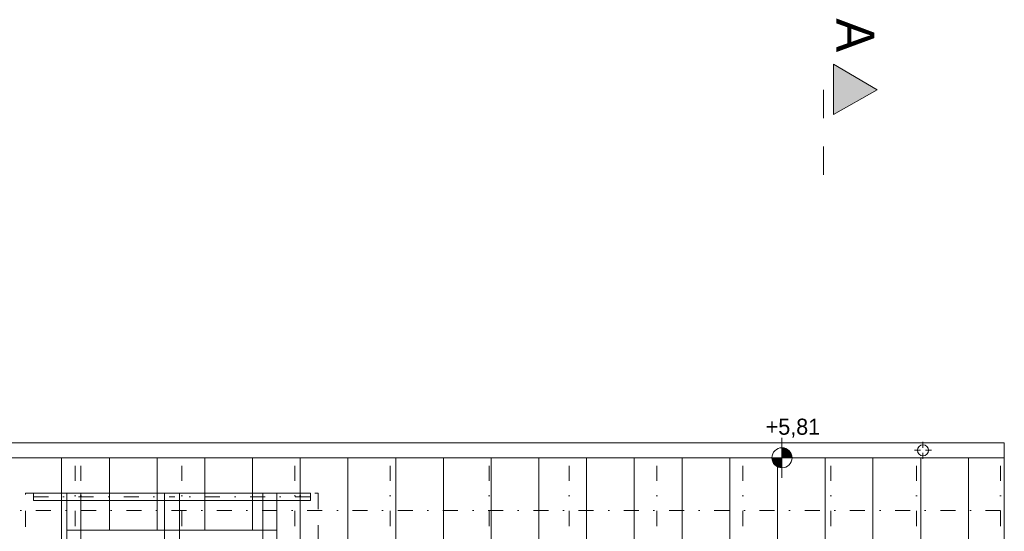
# Model space of a CAD drawing. Extents: x -438200 to -357500, y 15000 to 163871.
# Tile 148 of 148: x -424125 to -414325, y 158773 to 163871. Entities that reach past the tile are written whole.
import ezdxf

# ---------------------------------------------------------------- set-up
doc = ezdxf.new("R2010")
doc.units = 0
doc.header["$MEASUREMENT"] = 0
for name, pattern in [('Dashed', [564.444447, 282.222223, -282.222223]), ('Dot & Dashed', [450, 150, -150, 0, -150]), ('Przerywana', [320, 160, -160])]:
    doc.linetypes.add(name, pattern=pattern)
doc.layers.add('#podkład', color=252, linetype='Continuous')
doc.layers.add('INWENT RZĘDNE', color=252, linetype='Continuous')
for name, color, linetype, lineweight in [('Arch dachowki_Nr_Pióra__81', 252, 'Continuous', 9), ('INWENT DACH_Nr_Pióra__21', 252, 'Continuous', 9), ('INWENT KONST. DREWNIANA_Nr_Pióra__2', 252, 'Continuous', 13), ('INWENT KONST. DREWNIANA_Nr_Pióra__21', 252, 'Continuous', 9), ('INWENT OPISY_Nr_Pióra__21', 252, 'Continuous', 9), ('INWENT OPISY_Nr_Pióra__41', 252, 'Continuous', 15), ('INWENT RURY SPUSTOWE_Nr_Pióra__21', 252, 'Continuous', 9), ('INWENT RZĘDNE_Nr_Pióra__21', 252, 'Continuous', 9)]:
    doc.layers.add(name, color=color, linetype=linetype, lineweight=lineweight)
doc.styles.add('GENERATED_STYLE_2', font='txt')
doc.styles.add('GENERATED_STYLE_5', font='txt')

# ---------------------------------------------------------------- blocks, each defined once
blk = doc.blocks.new('Koty wysokościowe_41', base_point=(-416537.7, 142453.8))
at = {"layer": 'INWENT RZĘDNE_Nr_Pióra__21', "linetype": 'Continuous'}
for points in [[(-416537.7, 142453.8), (-416437.7, 142453.8), (-416445.3, 142492.1), (-416467, 142524.5), (-416499.4, 142546.2), (-416537.7, 142553.8)], [(-416537.7, 142453.8), (-416637.7, 142453.8), (-416630.1, 142415.6), (-416608.4, 142383.1), (-416576, 142361.4), (-416537.7, 142353.8)]]:
    blk.add_hatch(color=256, dxfattribs=at).paths.add_polyline_path(points, flags=0)
for p, q in [((-416537.7, 142253.8), (-416537.7, 142653.8)), ((-416737.7, 142453.8), (-416337.7, 142453.8))]:
    blk.add_line(p, q, dxfattribs=at)
blk.add_circle((-416537.7, 142453.8), 100, dxfattribs=at)
at = {"layer": 'INWENT RZĘDNE_Nr_Pióra__21', "insert": (-416699.5, 142653.8), "char_height": 160, "attachment_point": 7, "style": 'GENERATED_STYLE_2'}
blk.add_mtext('{+5,81}', dxfattribs=at)
blk = doc.blocks.new('poddasze nieuż.')
at = {"layer": 'INWENT OPISY_Nr_Pióra__21', "linetype": 'Continuous'}
blk.add_hatch(color=252, dxfattribs=at).paths.add_polyline_path([(-415588.7, 124171.7), (-416024.9, 123927.4), (-416024.9, 124427.4)], flags=0)
at = {"layer": 'Arch dachowki_Nr_Pióra__81', "color": 252, "linetype": 'Continuous'}
for p, q in [((-423707.4, 118434.3), (-423707.4, 120505.5)), ((-423232.4, 119784.3), (-423232.4, 120505.5)), ((-422757.4, 119784.3), (-422757.4, 120505.5)), ((-422282.4, 119784.3), (-422282.4, 120505.5)), ((-421807.4, 119784.3), (-421807.4, 120505.5)), ((-421332.4, 118434.3), (-421332.4, 120505.5)), ((-420857.4, 118434.3), (-420857.4, 120505.5)), ((-420382.4, 118434.3), (-420382.4, 120505.5)), ((-419907.4, 118434.3), (-419907.4, 120505.5)), ((-419432.4, 118434.3), (-419432.4, 120505.5)), ((-418957.4, 118434.3), (-418957.4, 120505.5)), ((-418482.4, 119449.3), (-418482.4, 120505.5)), ((-418007.4, 119449.3), (-418007.4, 120505.5)), ((-417532.4, 119449.3), (-417532.4, 120505.5)), ((-417057.4, 119449.3), (-417057.4, 120505.5)), ((-416582.4, 118434.3), (-416582.4, 120505.5)), ((-416107.4, 118434.3), (-416107.4, 120505.5)), ((-415632.4, 118434.3), (-415632.4, 120505.5)), ((-415157.4, 118434.3), (-415157.4, 120505.5)), ((-414682.4, 118434.3), (-414682.4, 120505.5))]:
    blk.add_line(p, q, dxfattribs=at)
at = {"layer": 'INWENT DACH_Nr_Pióra__21', "color": 252, "linetype": 'Continuous'}
for p, q in [((-415134.9, 120605.5), (-415134.9, 120665.5)), ((-415159.9, 120580.5), (-415219.9, 120580.5)), ((-415134.9, 120555.5), (-415134.9, 120495.5)), ((-415109.9, 120580.5), (-415049.9, 120580.5)), ((-414324.9, 120505.5), (-430714.9, 120505.5)), ((-414324.9, 120505.5), (-414324.9, 118334.3))]:
    blk.add_line(p, q, dxfattribs=at)
at = {"layer": 'INWENT DACH_Nr_Pióra__21', "color": 252, "linetype": 'Przerywana'}
for p, q in [((-424066.7, 118858.3), (-424066.7, 120154.3)), ((-424066.7, 120154.3), (-421153.2, 120154.3)), ((-421153.2, 120154.3), (-421153.2, 118858.3))]:
    blk.add_line(p, q, dxfattribs=at)
at = {"layer": 'INWENT DACH_Nr_Pióra__21', "color": 252, "linetype": 'Continuous'}
blk.add_circle((-415134.9, 120580.5), 55, dxfattribs=at)
at = {"layer": 'INWENT KONST. DREWNIANA_Nr_Pióra__2', "color": 252, "linetype": 'Continuous'}
for p, q in [((-423988.5, 120154.3), (-422609.9, 120154.3)), ((-423988.5, 120154.3), (-423988.5, 120079.3)), ((-422684.9, 120154.3), (-422684.9, 117664.3)), ((-422534.9, 120154.3), (-422684.9, 120154.3)), ((-421231.4, 120154.3), (-422609.9, 120154.3)), ((-422534.9, 117664.3), (-422534.9, 120154.3)), ((-421231.4, 120154.3), (-421231.4, 120079.3)), ((-423988.5, 120079.3), (-422609.9, 120079.3)), ((-421231.4, 120079.3), (-422609.9, 120079.3))]:
    blk.add_line(p, q, dxfattribs=at)
at = {"layer": 'INWENT KONST. DREWNIANA_Nr_Pióra__21', "color": 252, "linetype": 'Dot & Dashed'}
for p, q in [((-423572.4, 120425.9), (-423572.4, 115904.3)), ((-423517.4, 120425.9), (-423517.4, 115904.3)), ((-422512.4, 120425.9), (-422512.4, 119784.3)), ((-421387.4, 120425.9), (-421387.4, 115904.3)), ((-421332.4, 120425.9), (-421332.4, 115904.3)), ((-420437.4, 120425.9), (-420437.4, 115904.3)), ((-419452.4, 120425.9), (-419452.4, 115904.3)), ((-418657.4, 120425.9), (-418657.4, 115904.3)), ((-417782.4, 120425.9), (-417782.4, 115904.3)), ((-416927.4, 120425.9), (-416927.4, 115904.3)), ((-416052.4, 120425.9), (-416052.4, 115904.3)), ((-415197.4, 120425.9), (-415197.4, 115904.3)), ((-414362.4, 120425.9), (-414362.4, 115904.3)), ((-423988.5, 120116.8), (-422609.9, 120116.8)), ((-421231.4, 120116.8), (-422609.9, 120116.8)), ((-430714.9, 119979.3), (-414324.9, 119979.3))]:
    blk.add_line(p, q, dxfattribs=at)
at = {"layer": 'INWENT KONST. DREWNIANA_Nr_Pióra__21', "color": 252, "linetype": 'Continuous'}
for p, q in [((-423654.9, 120154.3), (-423654.9, 118434.3)), ((-423514.9, 120154.3), (-423654.9, 120154.3)), ((-423514.9, 118434.3), (-423514.9, 120154.3)), ((-421704.9, 120154.3), (-421704.9, 118434.3)), ((-421564.9, 120154.3), (-421704.9, 120154.3)), ((-421564.9, 118434.3), (-421564.9, 120154.3)), ((-421564.9, 119784.3), (-423654.9, 119784.3))]:
    blk.add_line(p, q, dxfattribs=at)
at = {"layer": 'INWENT OPISY_Nr_Pióra__41', "color": 252, "linetype": 'Continuous'}
for p, q in [((-416024.9, 123927.4), (-416024.9, 124427.4)), ((-415588.7, 124171.7), (-416024.9, 124427.4)), ((-416024.9, 123927.4), (-415588.7, 124171.7))]:
    blk.add_line(p, q, dxfattribs=at)
at = {"layer": 'INWENT OPISY_Nr_Pióra__41', "color": 252, "linetype": 'Dashed'}
blk.add_line((-416124.9, 124171.7), (-416124.9, 123071.7), dxfattribs=at)
at = {"layer": 'INWENT RURY SPUSTOWE_Nr_Pióra__21', "color": 252, "linetype": 'Continuous'}
for p, q in [((-414324.9, 120655.5), (-430714.9, 120655.5)), ((-414324.9, 120505.5), (-414324.9, 120655.5))]:
    blk.add_line(p, q, dxfattribs=at)
at = {"layer": 'INWENT RZĘDNE', "color": 252}
blk.add_blockref('Koty wysokościowe_41', (-416537.7, 120505.5), dxfattribs=at)
at = {"layer": 'INWENT OPISY_Nr_Pióra__21', "color": 252, "linetype": 'Continuous', "insert": (-415617.9, 124716.1), "char_height": 380, "attachment_point": 2, "rotation": 270, "style": 'GENERATED_STYLE_5'}
blk.add_mtext('{A}', dxfattribs=at)

msp = doc.modelspace()

# ---------------------------------------------------------------- block references
at = {"layer": '#podkład', "color": 3, "lineweight": 50}
msp.add_blockref('poddasze nieuż.', (0, 38999.8), dxfattribs=at)

doc.saveas('drawing.dxf')
